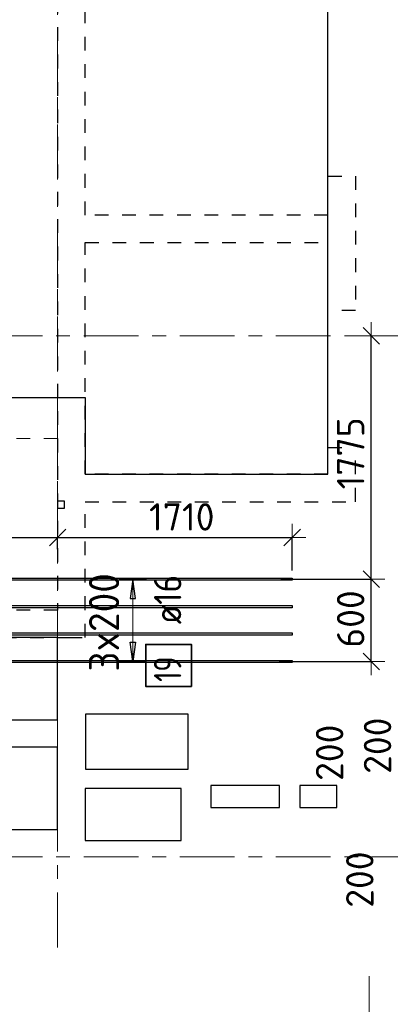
# Model space of a CAD drawing. Header units: metres. Extents: x -38 to 97, y -15 to 21.
# Tile 24 of 256: x 21.4 to 24.1, y 7.92 to 15.1. Entities that reach past the tile are written whole.
import ezdxf

# ---------------------------------------------------------------- set-up
doc = ezdxf.new("R2010")
doc.units = ezdxf.units.M
doc.header["$PDMODE"] = 65
for name, pattern in [('______11', [0.5, 0.4, -0.05, 0, -0.05]), ('______2', [0.0405, 0.03, -0.0105]), ('______5', [1.1, 0.8, -0.1, 0.1, -0.1])]:
    doc.linetypes.add(name, pattern=pattern)
for name, color, linetype, lineweight in [('XR$2$Осевая линия (1)', 7, '______5', 13), ('XR$6$Перекрытие (1)', 7, 'Continuous', 35), ('XR$6$Размерная линия (1)', 7, 'Continuous', 13)]:
    doc.layers.add(name, color=color, linetype=linetype, lineweight=lineweight)
doc.layers.add('XR$6$Арм.стержн.Доп. Арм верхн.зоны Х', color=7, linetype='Continuous', lineweight=35, true_color=0x8c8cff)
doc.layers.add('XR$7$Стена_ бетон несущ.', color=7, linetype='Continuous', lineweight=70, true_color=0xb4b496)
doc.styles.add('ISOCPEUR', font='txt')
doc.dimstyles.new('DIMSTYLE_3', dxfattribs={"dimtxt": 0.2, "dimasz": 0.2, "dimexe": 0, "dimexo": 0, "dimgap": 0.1, "dimtad": 2, "dimdec": 0, "dimlfac": 1000, "dimrnd": 5, "dimzin": 12, "dimdsep": 46, "dimtxsty": 'ISOCPEUR', "dimblk1": 'ALL_ML_STRICH', "dimblk2": 'ALL_ML_STRICH', "dimsah": 1, "dimcen": 0, "dimclrd": 7, "dimclre": 256, "dimclrt": 7, "dimadec": 0, "dimazin": 0, "dimtfac": 1, "dimtdec": 0, "dimtix": 1, "dimtmove": 2, "dimatfit": 3, "dimfxl": 0, "dimtzin": 0, "dimlwd": 0, "dimlwe": -3, "dimarcsym": 0})
doc.dimstyles.new('DIMSTYLE_36', dxfattribs={"dimtxt": 0.2, "dimasz": 0.2, "dimexe": 0, "dimexo": 0, "dimgap": 0.1, "dimtad": 2, "dimdec": 0, "dimlfac": 1000, "dimrnd": 5, "dimzin": 12, "dimdsep": 46, "dimtxsty": 'ISOCPEUR', "dimblk1": 'ALL_ML_STRICH', "dimblk2": 'ALL_ML_STRICH', "dimsah": 1, "dimcen": 0, "dimclrd": 7, "dimclre": 256, "dimclrt": 7, "dimadec": 0, "dimazin": 0, "dimtfac": 1, "dimtdec": 0, "dimtix": 1, "dimtmove": 2, "dimatfit": 3, "dimfxl": 0, "dimtvp": 1.2, "dimtzin": 0, "dimlwd": 0, "dimlwe": -3, "dimarcsym": 0})

# ---------------------------------------------------------------- blocks, each defined once
blk = doc.blocks.new('ALL_ML_STRICH')
at = {"color": 0, "linetype": 'ByBlock', "lineweight": -2}
for p, q in [((0, -0.5), (0, 0.5)), ((-1, 0), (0.5, 0)), ((-0.3, -0.3), (0.3, 0.3))]:
    blk.add_line(p, q, dxfattribs=at)
blk = doc.blocks.new('*D1045')
at = {"layer": 'DEFPOINTS', "color": 7, "linetype": 'Continuous', "lineweight": 13, "transparency": 33554687}
for p in [(24.8295, 9.2003), (24.4247, 9), (24.7464, 9)]:
    blk.add_point(p, dxfattribs=at)
at = {"layer": 'XR$6$Размерная линия (1)', "color": 9, "linetype": 'Continuous', "lineweight": -2, "true_color": 0xc7c7c7, "transparency": 33554687}
for p, q in [((24.8095, 9.2003), (24.4247, 9.2003)), ((24.7264, 9), (24.4247, 9))]:
    blk.add_line(p, q, dxfattribs=at)
at = {"layer": 'XR$6$Размерная линия (1)', "color": 7, "linetype": 'Continuous', "lineweight": -2, "transparency": 33554687}
blk.add_line((24.4247, 9), (24.4247, 9.2003), dxfattribs=at)
at = {"layer": 'XR$6$Размерная линия (1)', "color": 7, "linetype": 'Continuous', "lineweight": 13, "transparency": 33554687, "xscale": 0.2, "yscale": 0.2, "zscale": 0.2}
for p, rotation in [((24.4247, 9.2003), 90), ((24.4247, 9), 270)]:
    blk.add_blockref('ALL_ML_STRICH', p, dxfattribs=dict(at, rotation=rotation))
at = {"layer": 'XR$6$Размерная линия (1)', "color": 7, "linetype": 'Continuous', "lineweight": 13, "transparency": 33554687, "insert": (23.8824, 8.8343), "char_height": 0.2, "width": 0.6, "attachment_point": 5, "rotation": 90, "style": 'ISOCPEUR'}
blk.add_mtext('\\A1;{200}', dxfattribs=at)
blk = doc.blocks.new('*D1046')
at = {"layer": 'DEFPOINTS', "color": 7, "linetype": 'Continuous', "lineweight": 13, "transparency": 33554687}
for p in [(24.8295, 9.4003), (24.4247, 9.2003), (24.8295, 9.2003)]:
    blk.add_point(p, dxfattribs=at)
at = {"layer": 'XR$6$Размерная линия (1)', "color": 9, "linetype": 'Continuous', "lineweight": -2, "true_color": 0xc7c7c7, "transparency": 33554687}
for p, q in [((24.8095, 9.4003), (24.4247, 9.4003)), ((24.8095, 9.2003), (24.4247, 9.2003))]:
    blk.add_line(p, q, dxfattribs=at)
at = {"layer": 'XR$6$Размерная линия (1)', "color": 7, "linetype": 'Continuous', "lineweight": -2, "transparency": 33554687}
blk.add_line((24.4247, 9.2003), (24.4247, 9.4003), dxfattribs=at)
at = {"layer": 'XR$6$Размерная линия (1)', "color": 7, "linetype": 'Continuous', "lineweight": 13, "transparency": 33554687, "xscale": 0.2, "yscale": 0.2, "zscale": 0.2}
for p, rotation in [((24.4247, 9.4003), 90), ((24.4247, 9.2003), 270)]:
    blk.add_blockref('ALL_ML_STRICH', p, dxfattribs=dict(at, rotation=rotation))
at = {"layer": 'XR$6$Размерная линия (1)', "color": 7, "linetype": 'Continuous', "lineweight": 13, "transparency": 33554687, "insert": (23.6622, 9.7592), "char_height": 0.2, "width": 0.6, "attachment_point": 5, "rotation": 90, "style": 'ISOCPEUR'}
blk.add_mtext('\\A1;{200}', dxfattribs=at)
blk = doc.blocks.new('*D1047')
at = {"layer": 'DEFPOINTS', "color": 7, "linetype": 'Continuous', "lineweight": 13, "transparency": 33554687}
for p in [(25.0215, 9.6003), (24.4247, 9.4003), (24.8295, 9.4003)]:
    blk.add_point(p, dxfattribs=at)
at = {"layer": 'XR$6$Размерная линия (1)', "color": 9, "linetype": 'Continuous', "lineweight": -2, "true_color": 0xc7c7c7, "transparency": 33554687}
for p, q in [((25.0015, 9.6003), (24.4247, 9.6003)), ((24.8095, 9.4003), (24.4247, 9.4003))]:
    blk.add_line(p, q, dxfattribs=at)
at = {"layer": 'XR$6$Размерная линия (1)', "color": 7, "linetype": 'Continuous', "lineweight": -2, "transparency": 33554687}
blk.add_line((24.4247, 9.4003), (24.4247, 9.6003), dxfattribs=at)
at = {"layer": 'XR$6$Размерная линия (1)', "color": 7, "linetype": 'Continuous', "lineweight": 13, "transparency": 33554687, "xscale": 0.2, "yscale": 0.2, "zscale": 0.2}
for p, rotation in [((24.4247, 9.6003), 90), ((24.4247, 9.4003), 270)]:
    blk.add_blockref('ALL_ML_STRICH', p, dxfattribs=dict(at, rotation=rotation))
at = {"layer": 'XR$6$Размерная линия (1)', "color": 7, "linetype": 'Continuous', "lineweight": 13, "transparency": 33554687, "insert": (24.0116, 9.8106), "char_height": 0.2, "width": 0.6, "attachment_point": 5, "rotation": 90, "style": 'ISOCPEUR'}
blk.add_mtext('\\A1;{200}', dxfattribs=at)
blk = doc.blocks.new('*D1091')
at = {"layer": 'DEFPOINTS', "color": 7, "linetype": 'Continuous', "lineweight": 13, "transparency": 33554687}
for p in [(20.4397, 11.3293), (21.68, 11.224), (20.4397, 11.0687)]:
    blk.add_point(p, dxfattribs=at)
at = {"layer": 'XR$6$Размерная линия (1)', "color": 9, "linetype": 'Continuous', "lineweight": -2, "true_color": 0xc7c7c7, "transparency": 33554687}
for p, q in [((20.4397, 11.0887), (20.4397, 11.3293)), ((21.68, 11.244), (21.68, 11.3293))]:
    blk.add_line(p, q, dxfattribs=at)
at = {"layer": 'XR$6$Размерная линия (1)', "color": 7, "linetype": 'Continuous', "lineweight": -2, "transparency": 33554687}
blk.add_line((20.4397, 11.3293), (21.68, 11.3293), dxfattribs=at)
at = {"layer": 'XR$6$Размерная линия (1)', "color": 7, "linetype": 'Continuous', "lineweight": 13, "transparency": 33554687, "xscale": 0.2, "yscale": 0.2, "zscale": 0.2, "rotation": 180}
blk.add_blockref('ALL_ML_STRICH', (20.4397, 11.3293), dxfattribs=at)
at = {"layer": 'XR$6$Размерная линия (1)', "color": 7, "linetype": 'Continuous', "lineweight": 13, "transparency": 33554687, "xscale": 0.2, "yscale": 0.2, "zscale": 0.2}
blk.add_blockref('ALL_ML_STRICH', (21.68, 11.3293), dxfattribs=at)
at = {"layer": 'XR$6$Размерная линия (1)', "color": 7, "linetype": 'Continuous', "lineweight": 13, "transparency": 33554687, "insert": (21.0799, 11.4793), "char_height": 0.2, "width": 0.8, "attachment_point": 5, "style": 'ISOCPEUR'}
blk.add_mtext('\\A1;{1240}', dxfattribs=at)
blk = doc.blocks.new('*D1092')
at = {"layer": 'DEFPOINTS', "color": 7, "linetype": 'Continuous', "lineweight": 13, "transparency": 33554687}
for p in [(21.68, 11.3293), (21.68, 11.224), (23.3897, 11.0687)]:
    blk.add_point(p, dxfattribs=at)
at = {"layer": 'XR$6$Размерная линия (1)', "color": 9, "linetype": 'Continuous', "lineweight": -2, "true_color": 0xc7c7c7, "transparency": 33554687}
for p, q in [((21.68, 11.244), (21.68, 11.3293)), ((23.3897, 11.0887), (23.3897, 11.3293))]:
    blk.add_line(p, q, dxfattribs=at)
at = {"layer": 'XR$6$Размерная линия (1)', "color": 7, "linetype": 'Continuous', "lineweight": -2, "transparency": 33554687}
blk.add_line((21.68, 11.3293), (23.3897, 11.3293), dxfattribs=at)
at = {"layer": 'XR$6$Размерная линия (1)', "color": 7, "linetype": 'Continuous', "lineweight": 13, "transparency": 33554687, "xscale": 0.2, "yscale": 0.2, "zscale": 0.2, "rotation": 180}
blk.add_blockref('ALL_ML_STRICH', (21.68, 11.3293), dxfattribs=at)
at = {"layer": 'XR$6$Размерная линия (1)', "color": 7, "linetype": 'Continuous', "lineweight": 13, "transparency": 33554687, "xscale": 0.2, "yscale": 0.2, "zscale": 0.2}
blk.add_blockref('ALL_ML_STRICH', (23.3897, 11.3293), dxfattribs=at)
at = {"layer": 'XR$6$Размерная линия (1)', "color": 7, "linetype": 'Continuous', "lineweight": 13, "transparency": 33554687, "insert": (22.5849, 11.4793), "char_height": 0.2, "width": 0.8, "attachment_point": 5, "style": 'ISOCPEUR'}
blk.add_mtext('\\A1;{1710}', dxfattribs=at)
blk = doc.blocks.new('*D1093')
at = {"layer": 'DEFPOINTS', "color": 7, "linetype": 'Continuous', "lineweight": 13, "transparency": 33554687}
for p in [(23.2869, 11.0247), (23.2743, 10.4247), (23.9658, 10.4247)]:
    blk.add_point(p, dxfattribs=at)
at = {"layer": 'XR$6$Размерная линия (1)', "color": 9, "linetype": 'Continuous', "lineweight": -2, "true_color": 0xc7c7c7, "transparency": 33554687}
for p, q in [((23.3069, 11.0247), (23.9658, 11.0247)), ((23.2943, 10.4247), (23.9658, 10.4247))]:
    blk.add_line(p, q, dxfattribs=at)
at = {"layer": 'XR$6$Размерная линия (1)', "color": 7, "linetype": 'Continuous', "lineweight": -2, "transparency": 33554687}
blk.add_line((23.9658, 10.4247), (23.9658, 11.0247), dxfattribs=at)
at = {"layer": 'XR$6$Размерная линия (1)', "color": 7, "linetype": 'Continuous', "lineweight": 13, "transparency": 33554687, "xscale": 0.2, "yscale": 0.2, "zscale": 0.2}
for p, rotation in [((23.9658, 11.0247), 90), ((23.9658, 10.4247), 270)]:
    blk.add_blockref('ALL_ML_STRICH', p, dxfattribs=dict(at, rotation=rotation))
at = {"layer": 'XR$6$Размерная линия (1)', "color": 7, "linetype": 'Continuous', "lineweight": 13, "transparency": 33554687, "insert": (23.8158, 10.7347), "char_height": 0.2, "width": 0.6, "attachment_point": 5, "rotation": 90, "style": 'ISOCPEUR'}
blk.add_mtext('\\A1;{600}', dxfattribs=at)
blk = doc.blocks.new('*D1094')
at = {"layer": 'DEFPOINTS', "color": 7, "linetype": 'Continuous', "lineweight": 13, "transparency": 33554687}
for p in [(23.8025, 12.8), (23.2869, 11.0247), (23.9658, 11.0247)]:
    blk.add_point(p, dxfattribs=at)
at = {"layer": 'XR$6$Размерная линия (1)', "color": 9, "linetype": 'Continuous', "lineweight": -2, "true_color": 0xc7c7c7, "transparency": 33554687}
for p, q in [((23.9658, 12.8), (23.9658, 12.8)), ((23.3069, 11.0247), (23.9658, 11.0247))]:
    blk.add_line(p, q, dxfattribs=at)
at = {"layer": 'XR$6$Размерная линия (1)', "color": 7, "linetype": 'Continuous', "lineweight": -2, "transparency": 33554687}
blk.add_line((23.9658, 11.0247), (23.9658, 12.8), dxfattribs=at)
at = {"layer": 'XR$6$Размерная линия (1)', "color": 7, "linetype": 'Continuous', "lineweight": 13, "transparency": 33554687, "xscale": 0.2, "yscale": 0.2, "zscale": 0.2}
for p, rotation in [((23.9658, 12.8), 90), ((23.9658, 11.0247), 270)]:
    blk.add_blockref('ALL_ML_STRICH', p, dxfattribs=dict(at, rotation=rotation))
at = {"layer": 'XR$6$Размерная линия (1)', "color": 7, "linetype": 'Continuous', "lineweight": 13, "transparency": 33554687, "insert": (23.8158, 11.9424), "char_height": 0.2, "width": 0.8, "attachment_point": 5, "rotation": 90, "style": 'ISOCPEUR'}
blk.add_mtext('\\A1;{1775}', dxfattribs=at)

msp = doc.modelspace()

# ---------------------------------------------------------------- linework, layer by layer
at = {"layer": 'XR$2$Осевая линия (1)', "color": 253, "linetype": '______11', "lineweight": 13, "true_color": 0xa0a0a0, "transparency": 33554687}
for p, q in [((21.68, 8.34), (21.68, 19.78)), ((-2.63, 12.8), (62.6, 12.8)), ((-2.63, 9), (62.6, 9)), ((23.95, -3.39), (23.95, 8.13))]:
    msp.add_line(p, q, dxfattribs=at)
at = {"layer": 'XR$6$Арм.стержн.Доп. Арм верхн.зоны Х', "color": 253, "linetype": 'Continuous', "lineweight": -3, "true_color": 0xa0a0a0, "transparency": 33554687}
for p, q in [((22.2285, 11.0247), (22.1285, 11.0247)), ((22.2285, 11.0247), (22.3285, 11.0247)), ((22.2285, 10.4247), (22.1285, 10.4247)), ((22.2285, 10.4247), (22.3285, 10.4247))]:
    msp.add_line(p, q, dxfattribs=at)
at = {"layer": 'XR$6$Арм.стержн.Доп. Арм верхн.зоны Х', "color": 7, "linetype": 'Continuous', "lineweight": 25, "transparency": 33554687}
for p, q in [((22.2285, 11.0247), (22.2085, 10.8847)), ((22.2485, 10.8847), (22.2285, 11.0247)), ((22.2085, 10.8847), (22.2485, 10.8847)), ((22.2285, 10.4247), (22.2085, 10.5647)), ((22.2085, 10.5647), (22.2485, 10.5647)), ((22.2485, 10.5647), (22.2285, 10.4247))]:
    msp.add_line(p, q, dxfattribs=at)
at = {"layer": 'XR$6$Арм.стержн.Доп. Арм верхн.зоны Х', "color": 7, "linetype": 'Continuous', "lineweight": 13, "transparency": 33554687}
for p, q in [((22.2285, 11.0247), (22.2285, 11.0247)), ((22.2285, 10.4247), (22.2285, 11.0247)), ((22.2285, 10.4247), (22.2285, 10.4247))]:
    msp.add_line(p, q, dxfattribs=at)
at = {"layer": 'XR$6$Арм.стержн.Доп. Арм верхн.зоны Х', "color": 7, "linetype": 'Continuous', "lineweight": 25, "transparency": 33554687}
for points in [[(23.3897, 11.0167), (20.4397, 11.0167), (20.4397, 11.0327), (23.3897, 11.0327), (23.3897, 11.0167)], [(23.3897, 10.8167), (20.4397, 10.8167), (20.4397, 10.8327), (23.3897, 10.8327), (23.3897, 10.8167)], [(23.3897, 10.6167), (20.4397, 10.6167), (20.4397, 10.6327), (23.3897, 10.6327), (23.3897, 10.6167)], [(23.3897, 10.4167), (20.4397, 10.4167), (20.4397, 10.4327), (23.3897, 10.4327), (23.3897, 10.4167)]]:
    msp.add_lwpolyline(points, dxfattribs=at)
at = {"layer": 'XR$6$Арм.стержн.Доп. Арм верхн.зоны Х', "color": 7, "linetype": 'Continuous', "lineweight": 35, "transparency": 33554687}
msp.add_lwpolyline([(22.6551, 10.243), (22.6551, 10.5497), (22.3218, 10.5497), (22.3218, 10.243), (22.6551, 10.243)], dxfattribs=at)
at = {"layer": 'XR$6$Перекрытие (1)', "color": 7, "linetype": 'Continuous', "lineweight": 25, "transparency": 33554687}
for p, q in [((23.6503, 11.7903), (23.6503, 16.6502)), ((19.08, 12.3503), (21.88, 12.3503)), ((21.88, 12.3503), (21.88, 11.7903)), ((21.88, 11.7903), (23.6503, 11.7903)), ((21.68, 11.5937), (21.68, 11.5437)), ((21.73, 11.5937), (21.68, 11.5937)), ((21.73, 11.5437), (21.73, 11.5937)), ((21.68, 11.5437), (21.73, 11.5437)), ((21.68, 10.6003), (20.88, 10.6003)), ((21.68, 10.0003), (21.68, 10.6003)), ((20.88, 10.0003), (21.68, 10.0003)), ((21.8825, 10.0398), (21.8825, 9.6398)), ((22.6325, 10.0398), (21.8825, 10.0398)), ((22.6325, 9.6398), (22.6325, 10.0398)), ((21.68, 9.8003), (20.88, 9.8003)), ((21.68, 9.2003), (21.68, 9.8003)), ((21.8825, 9.6398), (22.6325, 9.6398)), ((21.8806, 9.4995), (21.8806, 9.1195)), ((22.5806, 9.4995), (21.8806, 9.4995)), ((22.5806, 9.1195), (22.5806, 9.4995)), ((22.7959, 9.5195), (22.7959, 9.3595)), ((23.2959, 9.5195), (22.7959, 9.5195)), ((23.2959, 9.3595), (23.2959, 9.5195)), ((23.4459, 9.5195), (23.4459, 9.3595)), ((23.7159, 9.5195), (23.4459, 9.5195)), ((23.7159, 9.3595), (23.7159, 9.5195)), ((22.7959, 9.3595), (23.2959, 9.3595)), ((23.4459, 9.3595), (23.7159, 9.3595)), ((20.88, 9.2003), (21.68, 9.2003)), ((21.8806, 9.1195), (22.5806, 9.1195))]:
    msp.add_line(p, q, dxfattribs=at)
at = {"layer": 'XR$6$Перекрытие (1)', "color": 7, "linetype": '______2', "lineweight": 18, "transparency": 33554687}
for p, q in [((20.1499, 12.3502), (21.6799, 12.3502)), ((21.6799, 12.3502), (21.6799, 12.0502)), ((21.6799, 12.0502), (19.0799, 12.0502))]:
    msp.add_line(p, q, dxfattribs=at)
at = {"layer": 'XR$7$Стена_ бетон несущ.', "color": 253, "linetype": '______2', "lineweight": -3, "true_color": 0xa0a0a0, "transparency": 33554687}
for p, q in [((21.68, 16.45), (21.68, 10.8)), ((21.88, 13.68), (21.88, 16.45)), ((23.6503, 13.68), (23.6503, 13.965)), ((23.6503, 13.965), (23.8503, 13.965)), ((23.8503, 13.965), (23.8503, 12.985)), ((23.6503, 13.68), (21.88, 13.68)), ((21.88, 13.48), (23.6503, 13.48)), ((21.88, 11.79), (21.88, 13.48)), ((23.6503, 12.985), (23.6503, 13.48)), ((23.8503, 12.985), (23.6503, 12.985)), ((23.6503, 11.79), (23.6503, 11.985)), ((23.6503, 11.985), (23.8503, 11.985)), ((23.8503, 11.59), (23.8503, 11.985)), ((23.6503, 11.79), (21.88, 11.79)), ((21.88, 11.59), (23.8503, 11.59)), ((21.88, 10.8), (21.88, 11.59)), ((21.68, 10.8), (19.18, 10.8)), ((21.88, 10.6), (21.88, 10.8)), ((19.08, 10.6), (21.76, 10.6)), ((21.76, 10.6), (21.88, 10.6))]:
    msp.add_line(p, q, dxfattribs=at)

# ---------------------------------------------------------------- texts
at = {"layer": 'XR$6$Арм.стержн.Доп. Арм верхн.зоны Х', "color": 7, "linetype": 'Continuous', "lineweight": 13, "transparency": 33554687, "insert": (22.1285, 10.3507), "char_height": 0.22, "width": 0.873359, "attachment_point": 7, "rotation": 90, "style": 'ISOCPEUR'}
msp.add_mtext('\\W0.95;3x200', dxfattribs=at)
at = {"layer": 'XR$6$Арм.стержн.Доп. Арм верхн.зоны Х', "color": 7, "linetype": 'Continuous', "lineweight": 25, "transparency": 33554687, "char_height": 0.2, "attachment_point": 7, "rotation": 90, "style": 'ISOCPEUR'}
for s, insert, width in [('\\W0.89; ø16 ', (22.5818, 10.583), 0.749105), ('\\W0.75;19', (22.5818, 10.2764), 0.314854)]:
    msp.add_mtext(s, dxfattribs=dict(at, insert=insert, width=width))

# ---------------------------------------------------------------- dimensions: what is measured, and where the dimension line sits
at = {"layer": 'XR$6$Размерная линия (1)', "color": 7, "linetype": 'Continuous', "lineweight": 13, "transparency": 33554687}
for base, p1, p2, dimstyle, picture, middle in [((23.9658, 12.8), (23.3069, 11.0247), (23.9658, 12.8), 'DIMSTYLE_3', '*D1094', (23.8158, 11.9424)), ((23.9658, 11.0247), (23.2943, 10.4247), (23.3069, 11.0247), 'DIMSTYLE_3', '*D1093', (23.8158, 10.7347)), ((24.4247, 9.4003), (24.8095, 9.2003), (24.8095, 9.4003), 'DIMSTYLE_36', '*D1046', (23.6622, 9.7592)), ((24.4247, 9.6003), (24.8095, 9.4003), (25.0015, 9.6003), 'DIMSTYLE_36', '*D1047', (24.0116, 9.8106)), ((24.4247, 9.2003), (24.7264, 9), (24.8095, 9.2003), 'DIMSTYLE_36', '*D1045', (23.8824, 8.8343))]:
    dim = msp.add_linear_dim(base=base, p1=p1, p2=p2, angle=90, dimstyle=dimstyle, override={"dimpost": '<>', "dimclrd": 7, "dimclre": 9, "dimclrt": 7, "dimlwd": 0, "dimlwe": 65533}, dxfattribs=at)
    dim.commit()
    dim.dimension.update_dxf_attribs({"geometry": picture, "text_midpoint": middle, "dimtype": 160})
for base, p1, p2, picture, middle in [((21.68, 11.3293), (20.4397, 11.0887), (21.68, 11.244), '*D1091', (21.0799, 11.4793)), ((23.3897, 11.3293), (21.68, 11.244), (23.3897, 11.0887), '*D1092', (22.5849, 11.4793))]:
    dim = msp.add_linear_dim(base=base, p1=p1, p2=p2, dimstyle='DIMSTYLE_3', override={"dimpost": '<>', "dimclrd": 7, "dimclre": 9, "dimclrt": 7, "dimlwd": 0, "dimlwe": 65533}, dxfattribs=at)
    dim.commit()
    dim.dimension.update_dxf_attribs({"geometry": picture, "text_midpoint": middle, "dimtype": 160})

doc.saveas('drawing.dxf')
